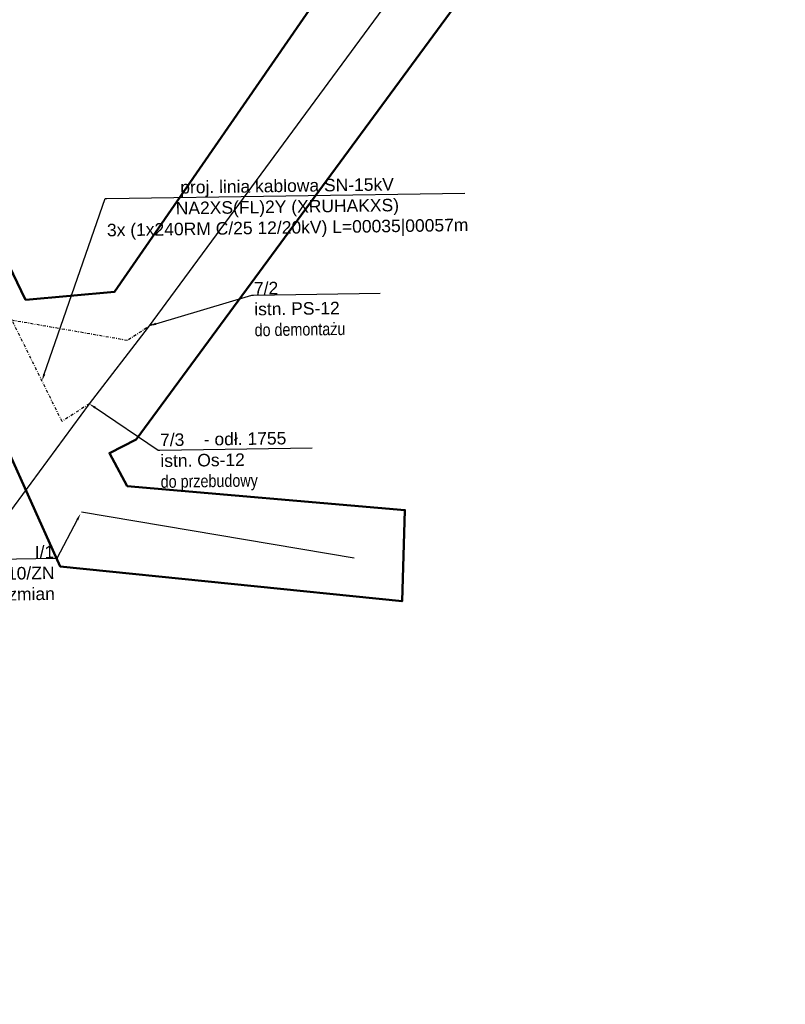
# Model space of a CAD drawing. Header units: millimetres. Extents: x 6504137 to 6515825, y 5737606 to 5784558.
# Tile 109 of 115: x 6510703 to 6510835, y 5771957 to 5772127. Entities that reach past the tile are written whole.
import ezdxf
from ezdxf import colors
from ezdxf.entities.mleader import LeaderData, LeaderLine
from ezdxf.math import Vec2, Vec3

# ---------------------------------------------------------------- set-up
doc = ezdxf.new("R2010")
doc.units = ezdxf.units.MM
doc.linetypes.add('KRESKAKROPKA', pattern=[1, 0.5, -0.25, 0, -0.25])
doc.layers.add('-Linia kablowa SN', color=1, linetype='KRESKAKROPKA', lineweight=30)
doc.layers.add('_Zakres mapy projektowej', color=4, linetype='Continuous', lineweight=50)
for name, color, linetype in [('_-demontaż', 1, 'DEMONTAZ'), ('_Kąt załomu', 7, 'Continuous'), ('_Opisy', 7, 'Continuous')]:
    doc.layers.add(name, color=color, linetype=linetype)
doc.layers.add('istn. linia nap.', color=7, linetype='Continuous', lineweight=0, true_color=0x000000)
doc.styles.get("Standard").update_dxf_attribs({"font": 'ARIALN.TTF'})
doc.linetypes.add('DEMONTAZ', pattern='A,1,["x",Standard,S=1,R=0,X=-0.1,Y=-0.35],1', length=2)
doc.dimstyles.new('Kat załomu', dxfattribs={"dimtxt": 2.2, "dimasz": 5, "dimexe": 0.18, "dimexo": 0.0625, "dimtad": 0, "dimtih": 1, "dimtoh": 1, "dimdec": 4, "dimzin": 0, "dimdsep": 46, "dimtxsty": 'Standard', "dimcen": 0.9, "dimse1": 1, "dimse2": 1, "dimadec": 0, "dimazin": 0, "dimtfac": 1, "dimtdec": 4, "dimtofl": 0, "dimtmove": 0, "dimatfit": 3, "dimfxl": 1, "dimtolj": 1, "dimtzin": 0, "dimarcsym": 0})

# ---------------------------------------------------------------- blocks, each defined once
blk = doc.blocks.new('*D27')
at = {"layer": '_Kąt załomu', "color": 0, "lineweight": -2, "transparency": 16777216}
for start, end in [(24.8262, 76.1529), (316.9868, 8.3046)]:
    blk.add_arc((6510777.17, 5772352.1), 21.61, start, end, dxfattribs=at)
at = {"layer": '_Kąt załomu', "color": 0, "transparency": 16777216}
for points in [[(6510782.24, 5772372.26), (6510782.45, 5772373.91), (6510777.38, 5772373.71)], [(6510793.51, 5772336.72), (6510792.43, 5772337.99), (6510789.16, 5772334.12)]]:
    blk.add_solid(points, dxfattribs=at)
at = {"layer": 'Defpoints', "color": 0, "transparency": 16777216}
for p in [(6510806.43, 5775341.15), (6510793.51, 5772366.24), (6510777.17, 5772352.1), (6510990.97, 5772031.53)]:
    blk.add_point(p, dxfattribs=at)
at = {"layer": '_Kąt załomu', "color": 0, "transparency": 16777216, "insert": (6510797.88, 5772358.26), "char_height": 2.2, "attachment_point": 5, "rotation": 287}
blk.add_mtext('\\A1;146°', dxfattribs=at)
blk = doc.blocks.new('*D28')
at = {"layer": '_Kąt załomu', "color": 0, "lineweight": -2, "transparency": 16777216}
for start, end in [(41.7173, 110.7653), (316.5917, 25.6334)]:
    blk.add_arc((6510990.97, 5772031.53), 22.19, start, end, dxfattribs=at)
at = {"layer": '_Kąt załomu', "color": 0, "transparency": 16777216}
for points in [[(6510983.48, 5772051.54), (6510982.72, 5772053.03), (6510978.65, 5772050)], [(6511007.63, 5772015.64), (6511006.55, 5772016.92), (6511003.27, 5772013.06)]]:
    blk.add_solid(points, dxfattribs=at)
at = {"layer": 'Defpoints', "color": 0, "transparency": 16777216}
for p in [(6510777.17, 5772352.1), (6511013.11, 5772032.95), (6510990.97, 5772031.53), (6511129.87, 5771822.91)]:
    blk.add_point(p, dxfattribs=at)
at = {"layer": '_Kąt załomu', "color": 0, "transparency": 16777216, "insert": (6511009.44, 5772043.84), "char_height": 2.2, "attachment_point": 5, "rotation": 304}
blk.add_mtext('\\A1;180°', dxfattribs=at)

msp = doc.modelspace()

# ---------------------------------------------------------------- linework, layer by layer
at = {"layer": '-Linia kablowa SN'}
msp.add_lwpolyline([(6510725.75266, 5772074.08213), (6510721.49304, 5772071.29265), (6510698.87562, 5772075.2507), (6510696.04844, 5772080.90505), (6510621.91303, 5772050.88796)], dxfattribs=at)
at = {"layer": '-Linia kablowa SN', "elevation": 100}
msp.add_lwpolyline([(6510714.90561, 5772060.37154), (6510714.90561, 5772060.37154), (6510714.90561, 5772060.37154), (6510714.90561, 5772060.37154), (6510714.90561, 5772060.37154), (6510714.90561, 5772060.37154), (6510714.90561, 5772060.37154), (6510714.90561, 5772060.37154), (6510714.90561, 5772060.37154), (6510714.90561, 5772060.37154), (6510714.90561, 5772060.37154), (6510714.90561, 5772060.37154), (6510714.90561, 5772060.37154), (6510714.90561, 5772060.37154), (6510714.90561, 5772060.37154), (6510714.90561, 5772060.37154), (6510714.90561, 5772060.37154), (6510714.90561, 5772060.37154), (6510714.90561, 5772060.37154), (6510714.90561, 5772060.37154), (6510714.90561, 5772060.37154), (6510714.90561, 5772060.37154), (6510714.90561, 5772060.37154), (6510714.90561, 5772060.37154), (6510714.90561, 5772060.37154), (6510714.90561, 5772060.37154), (6510714.90561, 5772060.37154), (6510714.90561, 5772060.37154), (6510714.90561, 5772060.37154), (6510714.90561, 5772060.37154), (6510714.90561, 5772060.37154), (6510714.90561, 5772060.37154), (6510714.90561, 5772060.37154), (6510714.90561, 5772060.37154), (6510710.20097, 5772057.31789), (6510710.20097, 5772057.31789), (6510710.20097, 5772057.31789), (6510710.20097, 5772057.31789), (6510710.20097, 5772057.31789), (6510710.20097, 5772057.31789), (6510710.20097, 5772057.31789), (6510710.20097, 5772057.31789), (6510710.20097, 5772057.31789), (6510710.20097, 5772057.31789), (6510710.20097, 5772057.31789), (6510710.20097, 5772057.31789), (6510710.20097, 5772057.31789), (6510710.20097, 5772057.31789), (6510710.20097, 5772057.31789), (6510710.20097, 5772057.31789), (6510710.20097, 5772057.31789), (6510710.20097, 5772057.31789), (6510710.20097, 5772057.31789), (6510710.20097, 5772057.31789), (6510710.20097, 5772057.31789), (6510710.20097, 5772057.31789), (6510710.20097, 5772057.31789), (6510710.20097, 5772057.31789), (6510710.20097, 5772057.31789), (6510710.20097, 5772057.31789), (6510710.20097, 5772057.31789), (6510710.20097, 5772057.31789), (6510710.20097, 5772057.31789), (6510710.20097, 5772057.31789), (6510710.20097, 5772057.31789), (6510710.20097, 5772057.31789), (6510710.20097, 5772057.31789), (6510710.20097, 5772057.31789), (6510710.20097, 5772057.31789), (6510710.20097, 5772057.31789), (6510710.20097, 5772057.31789), (6510710.20097, 5772057.31789), (6510710.20097, 5772057.31789), (6510710.20097, 5772057.31789), (6510710.20097, 5772057.31789), (6510710.20097, 5772057.31789), (6510710.20097, 5772057.31789), (6510710.20097, 5772057.31789), (6510710.20097, 5772057.31789), (6510710.20097, 5772057.31789), (6510710.20097, 5772057.31789), (6510710.20097, 5772057.31789), (6510710.20097, 5772057.31789), (6510710.20097, 5772057.31789), (6510710.20097, 5772057.31789), (6510710.20097, 5772057.31789), (6510710.20097, 5772057.31789), (6510710.20097, 5772057.31789), (6510710.20097, 5772057.31789), (6510710.20097, 5772057.31789), (6510710.20097, 5772057.31789), (6510710.20097, 5772057.31789), (6510710.20097, 5772057.31789), (6510710.20097, 5772057.31789), (6510710.20097, 5772057.31789), (6510710.20097, 5772057.31789), (6510710.20097, 5772057.31789), (6510710.20097, 5772057.31789), (6510710.20097, 5772057.31789), (6510710.20097, 5772057.31789), (6510700.58117, 5772076.79081)], dxfattribs=at)
at = {"layer": '_-demontaż', "linetype": 'DEMONTAZ', "ltscale": 2}
for points in [[(6510786.52981, 5772157.06588), (6510725.08339, 5772073.58502), (6510725.08339, 5772073.58502), (6510725.08339, 5772073.58502), (6510725.08339, 5772073.58502), (6510725.08339, 5772073.58502)], [(6510725.08339, 5772073.58502), (6510714.90561, 5772060.37154), (6510714.90561, 5772060.37154), (6510714.90561, 5772060.37154), (6510714.90561, 5772060.37154), (6510714.90561, 5772060.37154)]]:
    msp.add_lwpolyline(points, dxfattribs=at)
at = {"layer": '_Zakres mapy projektowej'}
msp.add_lwpolyline([(6510676.85163, 5771928.09389), (6510660.83246, 5771962.25525), (6510648.96283, 5771988.31053), (6510635.45269, 5772019.76986), (6510631.38333, 5772029.79012), (6510697.56329, 5772059.63039), (6510701.23985, 5772051.47648), (6510704.31582, 5772044.72141), (6510709.88079, 5772032.25147), (6510768.93942, 5772026.2684), (6510769.42192, 5772041.99807), (6510721.46091, 5772046.14761), (6510718.39461, 5772051.84218), (6510723.00406, 5772054.17355), (6510802.12769, 5772161.79776), (6510781.74667, 5772170.13545), (6510719.27191, 5772079.70434), (6510703.97203, 5772078.33598), (6510703.83332, 5772078.43646), (6510685.25687, 5772117.07909), (6510664.62109, 5772166.18074), (6510632.81435, 5772241.37434), (6510582.52883, 5772358.21623)], dxfattribs=at)
at = {"layer": 'istn. linia nap.', "color": 18, "linetype": 'Continuous', "lineweight": 30, "true_color": 0x000000}
for p, q in [((6510714.90561, 5772060.37154), (6510666.02139, 5771993.9642)), ((6510713.56663, 5772041.6878), (6510760.63848, 5772033.74732, 100))]:
    msp.add_line(p, q, dxfattribs=at)

# ---------------------------------------------------------------- dimensions: what is measured, and where the dimension line sits
at = {"layer": '_Kąt załomu'}
for base, center, p1, p2, picture, middle, turn in [((6510793.51328, 5772366.23873), (6510777.169, 5772352.101), (6510806.426, 5775341.151), (6510990.966, 5772031.533), '*D27', (6510797.882, 5772358.26397), 287), ((6511013.11467, 5772032.9541), (6510990.966, 5772031.533), (6510777.169, 5772352.101), (6511129.87185, 5771822.90922), '*D28', (6511009.43518, 5772043.84041), 304)]:
    dim = msp.add_angular_dim_3p(base=base, center=center, p1=p1, p2=p2, dimstyle='Kat załomu', dxfattribs=at)
    dim.commit()
    dim.dimension.update_dxf_attribs({"geometry": picture, "text_midpoint": middle, "text_rotation": turn})

# ---------------------------------------------------------------- leaders
at = {"layer": '_Opisy', "linetype": 'Continuous'}
ml = msp.add_multileader_mtext('Standard', dxfattribs=at)
ml.set_content('\\pxqc;{\\fArial|b0|i0|c238|p34;proj. linia kablowa SN-15kV \\PNA2XS(FL)2Y (XRUHAKXS)\\P\\C256;3x (1x240RM C/25 12/20kV) L=00035|00057m }', color=256)
ml.set_leader_properties()
ml.build(insert=Vec2(0, 0))
ml.multileader.update_dxf_attribs({"text_left_attachment_type": 6, "text_right_attachment_type": 6, "dogleg_length": 0.36, "arrow_head_size": 1.2, "scale": 0.8})
ctx = ml.context
ctx.base_point, ctx.scale, ctx.char_height, ctx.arrow_head_size, ctx.landing_gap_size, ctx.plane_origin, ctx.plane_x_axis, ctx.plane_y_axis = Vec3(6510717.96644, 5772095.813, 10.3), 0.8, 2.16, 1.2, 0.072, Vec3(6510663.66984, 5772215.93657, 10.3), Vec3(0.999892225, 0.014681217), Vec3(-0.014681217, 0.999892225)
ctx.left_attachment, ctx.right_attachment = 6, 6
notes = []
notes.append((ctx, [(1, (1, 1, 0), (6510717.67847, 5772095.80877, 10.3), (0.999892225, 0.014681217), 0.288, [(1, [(6510706.73474, 5772064.33441, 10.3)], 0, [])])]))
ctx.mtext.insert, ctx.mtext.text_direction, ctx.mtext.rotation, ctx.mtext.alignment, ctx.mtext.flow_direction = Vec3(6510749.0483, 5772099.10154, 10.3), Vec3(0.999892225, 0.014681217), 0.014681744, 2, 5
ml = msp.add_multileader_mtext('Standard', dxfattribs=at)
ml.set_content('{\\fArial|b0|i0|c238|p34;7/2       \\P\\C256;istn. PS-12\\P}do demontażu', color=256)
ml.set_leader_properties()
ml.build(insert=Vec2(0, 0))
ml.multileader.update_dxf_attribs({"text_left_attachment_type": 6, "text_right_attachment_type": 6, "dogleg_length": 0.36, "arrow_head_size": 1.2, "scale": 0.8})
ctx = ml.context
ctx.base_point, ctx.scale, ctx.char_height, ctx.arrow_head_size, ctx.landing_gap_size, ctx.plane_origin, ctx.plane_x_axis, ctx.plane_y_axis = Vec3(6510743.2932, 5772079.1503), 0.8, 2.16, 1.2, 0.072, Vec3(6510632.2174, 5772169.0048), Vec3(0.999892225, 0.014681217), Vec3(-0.014681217, 0.999892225)
ctx.left_attachment, ctx.right_attachment = 6, 6
notes.append((ctx, [(0, (1, 1, 0), (6510743.00523, 5772079.14608), (0.999892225, 0.014681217), 0.288, [(0, [(6510725.27074, 5772073.82761)], 0, [])])]))
ctx.mtext.insert, ctx.mtext.text_direction, ctx.mtext.rotation, ctx.mtext.flow_direction = Vec3(6510743.33242, 5772081.38332), Vec3(0.999892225, 0.014681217), 0.014681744, 5
ml = msp.add_multileader_mtext('Standard', dxfattribs=at)
ml.set_content('{\\fArial|b0|i0|c238|p34;7/3    - odł. 1755    \\P\\C256;istn. Os-12\\P}do przebudowy', color=256)
ml.set_leader_properties()
ml.build(insert=Vec2(0, 0))
ml.multileader.update_dxf_attribs({"text_left_attachment_type": 6, "text_right_attachment_type": 6, "dogleg_length": 0.36, "arrow_head_size": 1.2, "scale": 0.8})
ctx = ml.context
ctx.base_point, ctx.scale, ctx.char_height, ctx.arrow_head_size, ctx.landing_gap_size, ctx.plane_origin, ctx.plane_x_axis, ctx.plane_y_axis = Vec3(6510727.08646, 5772052.36908), 0.8, 2.16, 1.2, 0.072, Vec3(6510616.01066, 5772142.22357), Vec3(0.999892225, 0.014681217), Vec3(-0.014681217, 0.999892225)
ctx.left_attachment, ctx.right_attachment = 6, 6
notes.append((ctx, [(0, (1, 1, 0), (6510726.79849, 5772052.36485), (0.999892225, 0.014681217), 0.288, [(0, [(6510714.90561, 5772060.37154)], 0, [])])]))
ctx.mtext.insert, ctx.mtext.text_direction, ctx.mtext.rotation, ctx.mtext.flow_direction = Vec3(6510727.11687, 5772055.2017), Vec3(0.999892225, 0.014681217), 0.014681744, 5
ml = msp.add_multileader_mtext('Standard', dxfattribs=at)
ml.set_content('{\\fArial|b0|i0|c238|p34;I/1      \\P\\C256;istn. KK-10/ZN\\Pbez zmian}', color=256)
ml.set_leader_properties()
ml.build(insert=Vec2(0, 0))
ml.multileader.update_dxf_attribs({"text_left_attachment_type": 6, "text_right_attachment_type": 6, "dogleg_length": 0.45, "arrow_head_size": 1.2, "scale": 0.8})
ctx = ml.context
ctx.base_point, ctx.scale, ctx.char_height, ctx.arrow_head_size, ctx.landing_gap_size, ctx.plane_origin, ctx.plane_x_axis, ctx.plane_y_axis = Vec3(6510689.62763, 5772033.35677, 30.78), 0.8, 2.16, 1.2, 0.072, Vec3(6510754.53739, 5772088.75818, 30.78), Vec3(0.999892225, 0.014681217), Vec3(-0.014681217, 0.999892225)
ctx.left_attachment, ctx.right_attachment, ctx.text_align_type = 6, 6, 2
notes.append((ctx, [(0, (1, 1, 0), (6510709.30135, 5772033.64564, 30.78), (-0.999892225, -0.014681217), 0.36, [(0, [(6510713.39003, 5772041.38562, 30.78)], 0, [])])]))
ctx.mtext.insert, ctx.mtext.text_direction, ctx.mtext.rotation, ctx.mtext.alignment, ctx.mtext.flow_direction = Vec3(6510708.83662, 5772035.87125, 30.78), Vec3(0.999892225, 0.014681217), 0.014681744, 3, 5
for ctx, leaders in notes:
    for number, flags, end, landing, length, lines in leaders:
        leader = LeaderData()
        leader.index, (leader.has_last_leader_line, leader.has_dogleg_vector, leader.attachment_direction) = number, flags
        leader.last_leader_point, leader.dogleg_vector, leader.dogleg_length = Vec3(end), Vec3(landing), length
        for number, points, colour, breaks in lines:
            line = LeaderLine()
            line.index, line.vertices, line.color, line.breaks = number, Vec3.list(points), colors.encode_raw_color(colour), breaks
            leader.lines.append(line)
        ctx.leaders.append(leader)

doc.saveas('drawing.dxf')
